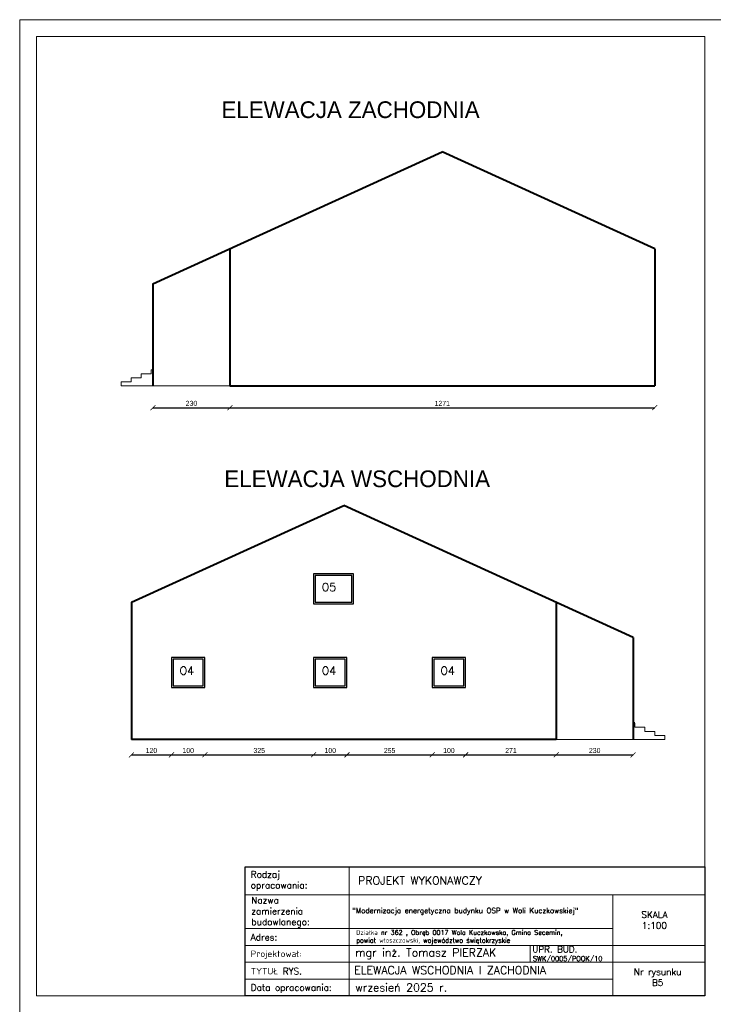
# Model space of a CAD drawing. Header units: millimetres. Extents: x 0 to 152651, y 46550 to 81081.
# Tile 14 of 109: x 123545 to 125620, y 55484 to 58430. Entities that reach past the tile are written whole.
import ezdxf

# ---------------------------------------------------------------- set-up
doc = ezdxf.new("R2010")
doc.units = ezdxf.units.MM
for name, color, linetype, lineweight in [('cienka', 3, 'Continuous', 18), ('gruba', 1, 'Continuous', 40), ('opisy', 4, 'Continuous', 18), ('stolarka', 2, 'Continuous', 50), ('wymiary', 252, 'Continuous', 15), ('średnia', 2, 'Continuous', 25)]:
    doc.layers.add(name, color=color, linetype=linetype, lineweight=lineweight)
doc.styles.add('KASIA', font='romans.shx', dxfattribs={"height": 20})
doc.styles.add('ROMANS1', font='romans.shx', dxfattribs={"height": 15})
doc.styles.get("Standard").update_dxf_attribs({"font": 'GOTHIC.TTF'})
doc.dimstyles.new('secemin', dxfattribs={"dimtxt": 15, "dimasz": 15, "dimexe": 1.25, "dimexo": 0.625, "dimgap": 5, "dimtad": 1, "dimdec": 0, "dimtxsty": 'Standard', "dimblk": 'ARCHTICK', "dimcen": 0, "dimse1": 1, "dimse2": 1, "dimclrt": 256, "dimadec": 0, "dimazin": 0, "dimtfac": 1, "dimtdec": 0, "dimtmove": 0, "dimatfit": 3, "dimfxl": 1, "dimtfillclr": 250, "dimarcsym": 1})

# ---------------------------------------------------------------- blocks, each defined once
blk = doc.blocks.new('_ArchTick')
at = {"color": 0, "linetype": 'ByBlock', "const_width": 0.15}
blk.add_lwpolyline([(-0.5, -0.5), (0.5, 0.5)], dxfattribs=at)
blk = doc.blocks.new('*D1898')
at = {"layer": 'Defpoints', "color": 0, "transparency": 16777216}
for p in [(123944.1, 57334.4), (124174.1, 57334.4), (124174.1, 57269)]:
    blk.add_point(p, dxfattribs=at)
at = {"layer": 'wymiary', "color": 0, "lineweight": -2, "transparency": 16777216}
blk.add_line((123944.1, 57269), (124174.1, 57269), dxfattribs=at)
at = {"layer": 'wymiary', "color": 0, "lineweight": -2, "transparency": 16777216, "xscale": 15, "yscale": 15, "zscale": 15, "rotation": 180}
blk.add_blockref('_ArchTick', (123944.1, 57269), dxfattribs=at)
at = {"layer": 'wymiary', "color": 0, "lineweight": -2, "transparency": 16777216, "xscale": 15, "yscale": 15, "zscale": 15}
blk.add_blockref('_ArchTick', (124174.1, 57269), dxfattribs=at)
at = {"layer": 'wymiary', "transparency": 16777216, "insert": (124059.1, 57281.9), "char_height": 15, "attachment_point": 5}
blk.add_mtext('230', dxfattribs=at)
blk = doc.blocks.new('*D1899')
at = {"layer": 'Defpoints', "color": 0, "transparency": 16777216}
for p in [(124174.1, 57334.4), (125445.1, 57334.4), (125445.1, 57269)]:
    blk.add_point(p, dxfattribs=at)
at = {"layer": 'wymiary', "color": 0, "lineweight": -2, "transparency": 16777216}
blk.add_line((124174.1, 57269), (125445.1, 57269), dxfattribs=at)
at = {"layer": 'wymiary', "color": 0, "lineweight": -2, "transparency": 16777216, "xscale": 15, "yscale": 15, "zscale": 15, "rotation": 180}
blk.add_blockref('_ArchTick', (124174.1, 57269), dxfattribs=at)
at = {"layer": 'wymiary', "color": 0, "lineweight": -2, "transparency": 16777216, "xscale": 15, "yscale": 15, "zscale": 15}
blk.add_blockref('_ArchTick', (125445.1, 57269), dxfattribs=at)
at = {"layer": 'wymiary', "transparency": 16777216, "insert": (124809.6, 57281.9), "char_height": 15, "attachment_point": 5}
blk.add_mtext('1271', dxfattribs=at)
blk = doc.blocks.new('*D1886')
at = {"layer": 'Defpoints', "color": 0, "transparency": 16777216}
for p in [(123999.5, 56431.8), (123879.5, 56276.8), (123999.5, 56230.7)]:
    blk.add_point(p, dxfattribs=at)
at = {"layer": 'wymiary', "color": 0, "lineweight": -2, "transparency": 16777216}
blk.add_line((123879.5, 56230.7), (123999.5, 56230.7), dxfattribs=at)
at = {"layer": 'wymiary', "color": 0, "lineweight": -2, "transparency": 16777216, "xscale": 15, "yscale": 15, "zscale": 15, "rotation": 180}
blk.add_blockref('_ArchTick', (123879.5, 56230.7), dxfattribs=at)
at = {"layer": 'wymiary', "color": 0, "lineweight": -2, "transparency": 16777216, "xscale": 15, "yscale": 15, "zscale": 15}
blk.add_blockref('_ArchTick', (123999.5, 56230.7), dxfattribs=at)
at = {"layer": 'wymiary', "transparency": 16777216, "insert": (123939.5, 56243.6), "char_height": 15, "attachment_point": 5}
blk.add_mtext('120', dxfattribs=at)
blk = doc.blocks.new('*D1893')
at = {"layer": 'Defpoints', "color": 0, "transparency": 16777216}
for p in [(125150.5, 56276.8), (125380.5, 56276.8), (125380.5, 56230.7)]:
    blk.add_point(p, dxfattribs=at)
at = {"layer": 'wymiary', "color": 0, "lineweight": -2, "transparency": 16777216}
blk.add_line((125150.5, 56230.7), (125380.5, 56230.7), dxfattribs=at)
at = {"layer": 'wymiary', "color": 0, "lineweight": -2, "transparency": 16777216, "xscale": 15, "yscale": 15, "zscale": 15, "rotation": 180}
blk.add_blockref('_ArchTick', (125150.5, 56230.7), dxfattribs=at)
at = {"layer": 'wymiary', "color": 0, "lineweight": -2, "transparency": 16777216, "xscale": 15, "yscale": 15, "zscale": 15}
blk.add_blockref('_ArchTick', (125380.5, 56230.7), dxfattribs=at)
at = {"layer": 'wymiary', "transparency": 16777216, "insert": (125265.5, 56243.6), "char_height": 15, "attachment_point": 5}
blk.add_mtext('230', dxfattribs=at)
blk = doc.blocks.new('*D2081')
at = {"layer": 'Defpoints', "color": 0, "transparency": 16777216}
for p in [(123999.5, 56431.8), (124099.5, 56431.8), (124099.5, 56230.7)]:
    blk.add_point(p, dxfattribs=at)
at = {"layer": 'wymiary', "color": 0, "lineweight": -2, "transparency": 16777216}
blk.add_line((123999.5, 56230.7), (124099.5, 56230.7), dxfattribs=at)
at = {"layer": 'wymiary', "color": 0, "lineweight": -2, "transparency": 16777216, "xscale": 15, "yscale": 15, "zscale": 15, "rotation": 180}
blk.add_blockref('_ArchTick', (123999.5, 56230.7), dxfattribs=at)
at = {"layer": 'wymiary', "color": 0, "lineweight": -2, "transparency": 16777216, "xscale": 15, "yscale": 15, "zscale": 15}
blk.add_blockref('_ArchTick', (124099.5, 56230.7), dxfattribs=at)
at = {"layer": 'wymiary', "transparency": 16777216, "insert": (124049.5, 56243.6), "char_height": 15, "attachment_point": 5}
blk.add_mtext('100', dxfattribs=at)
blk = doc.blocks.new('*D2082')
at = {"layer": 'Defpoints', "color": 0, "transparency": 16777216}
for p in [(124099.5, 56431.8), (124424.5, 56431.8), (124424.5, 56230.7)]:
    blk.add_point(p, dxfattribs=at)
at = {"layer": 'wymiary', "color": 0, "lineweight": -2, "transparency": 16777216}
blk.add_line((124099.5, 56230.7), (124424.5, 56230.7), dxfattribs=at)
at = {"layer": 'wymiary', "color": 0, "lineweight": -2, "transparency": 16777216, "xscale": 15, "yscale": 15, "zscale": 15, "rotation": 180}
blk.add_blockref('_ArchTick', (124099.5, 56230.7), dxfattribs=at)
at = {"layer": 'wymiary', "color": 0, "lineweight": -2, "transparency": 16777216, "xscale": 15, "yscale": 15, "zscale": 15}
blk.add_blockref('_ArchTick', (124424.5, 56230.7), dxfattribs=at)
at = {"layer": 'wymiary', "transparency": 16777216, "insert": (124262, 56243.6), "char_height": 15, "attachment_point": 5}
blk.add_mtext('325', dxfattribs=at)
blk = doc.blocks.new('*D2083')
at = {"layer": 'Defpoints', "color": 0, "transparency": 16777216}
for p in [(124424.5, 56431.8), (124524.5, 56431.8), (124524.5, 56230.7)]:
    blk.add_point(p, dxfattribs=at)
at = {"layer": 'wymiary', "color": 0, "lineweight": -2, "transparency": 16777216}
blk.add_line((124424.5, 56230.7), (124524.5, 56230.7), dxfattribs=at)
at = {"layer": 'wymiary', "color": 0, "lineweight": -2, "transparency": 16777216, "xscale": 15, "yscale": 15, "zscale": 15, "rotation": 180}
blk.add_blockref('_ArchTick', (124424.5, 56230.7), dxfattribs=at)
at = {"layer": 'wymiary', "color": 0, "lineweight": -2, "transparency": 16777216, "xscale": 15, "yscale": 15, "zscale": 15}
blk.add_blockref('_ArchTick', (124524.5, 56230.7), dxfattribs=at)
at = {"layer": 'wymiary', "transparency": 16777216, "insert": (124474.5, 56243.6), "char_height": 15, "attachment_point": 5}
blk.add_mtext('100', dxfattribs=at)
blk = doc.blocks.new('*D2084')
at = {"layer": 'Defpoints', "color": 0, "transparency": 16777216}
for p in [(124524.5, 56431.8), (124779.5, 56431.8), (124779.5, 56230.7)]:
    blk.add_point(p, dxfattribs=at)
at = {"layer": 'wymiary', "color": 0, "lineweight": -2, "transparency": 16777216}
blk.add_line((124524.5, 56230.7), (124779.5, 56230.7), dxfattribs=at)
at = {"layer": 'wymiary', "color": 0, "lineweight": -2, "transparency": 16777216, "xscale": 15, "yscale": 15, "zscale": 15, "rotation": 180}
blk.add_blockref('_ArchTick', (124524.5, 56230.7), dxfattribs=at)
at = {"layer": 'wymiary', "color": 0, "lineweight": -2, "transparency": 16777216, "xscale": 15, "yscale": 15, "zscale": 15}
blk.add_blockref('_ArchTick', (124779.5, 56230.7), dxfattribs=at)
at = {"layer": 'wymiary', "transparency": 16777216, "insert": (124652, 56243.6), "char_height": 15, "attachment_point": 5}
blk.add_mtext('255', dxfattribs=at)
blk = doc.blocks.new('*D2085')
at = {"layer": 'Defpoints', "color": 0, "transparency": 16777216}
for p in [(124779.5, 56431.8), (124879.5, 56431.8), (124879.5, 56230.7)]:
    blk.add_point(p, dxfattribs=at)
at = {"layer": 'wymiary', "color": 0, "lineweight": -2, "transparency": 16777216}
blk.add_line((124779.5, 56230.7), (124879.5, 56230.7), dxfattribs=at)
at = {"layer": 'wymiary', "color": 0, "lineweight": -2, "transparency": 16777216, "xscale": 15, "yscale": 15, "zscale": 15, "rotation": 180}
blk.add_blockref('_ArchTick', (124779.5, 56230.7), dxfattribs=at)
at = {"layer": 'wymiary', "color": 0, "lineweight": -2, "transparency": 16777216, "xscale": 15, "yscale": 15, "zscale": 15}
blk.add_blockref('_ArchTick', (124879.5, 56230.7), dxfattribs=at)
at = {"layer": 'wymiary', "transparency": 16777216, "insert": (124829.5, 56243.6), "char_height": 15, "attachment_point": 5}
blk.add_mtext('100', dxfattribs=at)
blk = doc.blocks.new('*D2086')
at = {"layer": 'Defpoints', "color": 0, "transparency": 16777216}
for p in [(124879.5, 56431.8), (125150.5, 56276.8), (125150.5, 56230.7)]:
    blk.add_point(p, dxfattribs=at)
at = {"layer": 'wymiary', "color": 0, "lineweight": -2, "transparency": 16777216}
blk.add_line((124879.5, 56230.7), (125150.5, 56230.7), dxfattribs=at)
at = {"layer": 'wymiary', "color": 0, "lineweight": -2, "transparency": 16777216, "xscale": 15, "yscale": 15, "zscale": 15, "rotation": 180}
blk.add_blockref('_ArchTick', (124879.5, 56230.7), dxfattribs=at)
at = {"layer": 'wymiary', "color": 0, "lineweight": -2, "transparency": 16777216, "xscale": 15, "yscale": 15, "zscale": 15}
blk.add_blockref('_ArchTick', (125150.5, 56230.7), dxfattribs=at)
at = {"layer": 'wymiary', "transparency": 16777216, "insert": (125015, 56243.6), "char_height": 15, "attachment_point": 5}
blk.add_mtext('271', dxfattribs=at)

msp = doc.modelspace()

# ---------------------------------------------------------------- linework, layer by layer
at = {"layer": 'cienka'}
for p, q in [((123545.372, 58429.514), (125645.372, 58429.514)), ((123545.372, 55459.514), (123545.372, 58429.514)), ((123595.372, 58379.514), (125595.372, 58379.514)), ((123595.372, 55509.514), (123595.372, 58379.514)), ((125595.372, 58379.514), (125595.372, 55509.514)), ((123909.126, 57370.577), (123939.126, 57370.647)), ((123909.126, 57370.577), (123909.126, 57358.577)), ((123939.126, 57382.647), (123939.126, 57370.647)), ((123939.126, 57382.647), (123944.095, 57382.647)), ((123849.098, 57346.438), (123879.126, 57346.508)), ((123849.126, 57334.438), (123849.098, 57346.438)), ((123879.126, 57358.508), (123909.126, 57358.577)), ((123879.126, 57358.508), (123879.126, 57346.508)), ((124174.126, 57334.438), (123849.126, 57334.438)), ((125385.465, 56325.04), (125385.465, 56313.04)), ((125415.465, 56312.97), (125385.465, 56313.04)), ((125415.465, 56312.97), (125415.465, 56300.97)), ((125445.465, 56300.9), (125415.465, 56300.97)), ((125445.465, 56300.9), (125445.465, 56288.9)), ((125475.492, 56288.831), (125445.465, 56288.9)), ((125475.465, 56276.831), (125475.492, 56288.831)), ((125150.465, 56276.831), (125475.465, 56276.831)), ((125072.351, 55661.261), (125072.351, 55610.912)), ((125319.372, 55610.28), (125595.372, 55610.28)), ((125595.372, 55509.514), (123595.372, 55509.514))]:
    msp.add_line(p, q, dxfattribs=at)
at = {"layer": 'gruba'}
for p, q in [((123944.098, 57639.468), (124809.626, 58034.438)), ((125445.126, 57744.438), (124809.626, 58034.438)), ((124174.126, 57744.438), (124174.126, 57334.438)), ((125445.126, 57744.438), (125445.126, 57334.438)), ((123944.098, 57639.468), (123944.095, 57334.438)), ((124174.126, 57334.438), (125445.126, 57334.438)), ((123879.465, 56686.831), (124514.965, 56976.831)), ((125380.493, 56581.861), (124514.965, 56976.831)), ((123879.465, 56686.831), (123879.465, 56276.831)), ((125150.465, 56686.831), (125150.465, 56276.831)), ((125380.493, 56581.861), (125380.496, 56276.831)), ((125150.465, 56276.831), (123879.465, 56276.831))]:
    msp.add_line(p, q, dxfattribs=at)
at = {"layer": 'opisy', "linetype": 'Continuous', "lineweight": 0, "flags": 128}
for points in [[(124219.662, 55509.514), (124219.662, 55895.812), (124530.951, 55895.777), (124530.951, 55509.48)], [(125319.372, 55811.812), (125595.372, 55811.812), (125595.372, 55660.629), (125319.372, 55660.629)]]:
    msp.add_lwpolyline(points, close=True, dxfattribs=at)
for points in [[(124219.662, 55895.794), (125595.372, 55895.794), (125595.372, 55811.812), (124219.662, 55811.812)], [(125259.372, 55895.794), (125595.372, 55895.794)], [(124219.662, 55711.029), (125319.372, 55711.029), (125319.372, 55559.88), (124219.662, 55559.88)], [(124219.662, 55660.629), (125319.372, 55660.629), (125319.372, 55610.28), (124219.662, 55610.28)], [(125259.372, 55660.629), (125595.372, 55660.629)], [(124219.662, 55610.28), (125319.372, 55610.28), (125319.372, 55559.897), (124219.662, 55559.897)], [(124255.662, 55559.897), (125319.372, 55559.897), (125319.372, 55509.514), (124255.662, 55509.514)]]:
    msp.add_lwpolyline(points, dxfattribs=at)
at = {"layer": 'opisy', "lineweight": 25}
msp.add_lwpolyline([(124219.662, 55895.794), (125595.372, 55895.794), (125595.372, 55509.514), (124219.662, 55509.514)], close=True, dxfattribs=at)
at = {"layer": 'stolarka'}
msp.add_line((125385.465, 56325.04), (125380.496, 56325.04), dxfattribs=at)
at = {"layer": 'średnia'}
for p, q in [((124424.465, 56771.831), (124424.465, 56681.831)), ((124544.465, 56771.831), (124424.465, 56771.831)), ((124429.465, 56766.831), (124429.465, 56686.831)), ((124539.465, 56766.831), (124429.465, 56766.831)), ((124539.465, 56686.831), (124539.465, 56766.831)), ((124544.465, 56681.831), (124544.465, 56771.831)), ((124424.465, 56681.831), (124544.465, 56681.831)), ((124429.465, 56686.831), (124539.465, 56686.831)), ((123999.465, 56521.831), (123999.465, 56431.831)), ((124099.465, 56521.831), (123999.465, 56521.831)), ((123999.465, 56521.831), (123999.465, 56431.831)), ((124004.465, 56516.831), (124004.465, 56436.831)), ((124094.465, 56516.831), (124004.465, 56516.831)), ((124004.465, 56516.831), (124004.465, 56436.831)), ((124094.465, 56436.831), (124094.465, 56516.831)), ((124099.465, 56431.831), (124099.465, 56521.831)), ((124424.465, 56521.831), (124424.465, 56431.831)), ((124424.465, 56521.831), (124424.465, 56431.831)), ((124524.465, 56521.831), (124424.465, 56521.831)), ((124429.465, 56516.831), (124429.465, 56436.831)), ((124429.465, 56516.831), (124429.465, 56436.831)), ((124519.465, 56516.831), (124429.465, 56516.831)), ((124519.465, 56436.831), (124519.465, 56516.831)), ((124524.465, 56431.831), (124524.465, 56521.831)), ((124779.465, 56521.831), (124779.465, 56431.831)), ((124879.465, 56521.831), (124779.465, 56521.831)), ((124784.465, 56516.831), (124784.465, 56436.831)), ((124874.465, 56516.831), (124784.465, 56516.831)), ((124874.465, 56436.831), (124874.465, 56516.831)), ((124879.465, 56431.831), (124879.465, 56521.831)), ((123999.465, 56431.831), (124099.465, 56431.831)), ((124004.465, 56436.831), (124094.465, 56436.831)), ((124424.465, 56431.831), (124524.465, 56431.831)), ((124429.465, 56436.831), (124519.465, 56436.831)), ((124779.465, 56431.831), (124879.465, 56431.831)), ((124784.465, 56436.831), (124874.465, 56436.831))]:
    msp.add_line(p, q, dxfattribs=at)

# ---------------------------------------------------------------- texts
at = {"layer": 'cienka', "char_height": 24, "width": 724.80663, "attachment_point": 1, "style": 'ROMANS1'}
for s, insert in [('O5', (124448.781, 56744.423)), ('O4', (124023.781, 56494.423)), ('O4', (124448.781, 56494.423)), ('O4', (124803.781, 56494.423))]:
    msp.add_mtext(s, dxfattribs=dict(at, insert=insert))
at = {"layer": 'opisy', "linetype": 'Continuous', "lineweight": 0, "attachment_point": 4, "style": 'KASIA'}
for s, insert, char_height, width in [('\\A1;{\\H0.80952x;Rodzaj opracowania:}', (124236.488, 55853.525), 24, 141.54434), ('\\A1;\\pxql;PROJEKT WYKONAWCZY', (124557.84, 55854.606), 24, 946.31605), ('\\A1;\\pxql;{\\H0.80952x;Nazwa \\Pzamierzenia\\Pbudowlanego:}', (124238.306, 55759.827), 24, 141.54434), ('\\A1;"Modernizacja energetyczna budynku OSP w Woli Kuczkowskiej"', (124540.099, 55762.327), 15.6, 787.57688), ('\\A1;\\pxqc;{\\H0.80952x;SKALA\\P1:100}', (125070.376, 55736.611), 24, 747.85817), ('\\A1;\\pxql;{\\H0.80952x;Adres:}', (124236.488, 55685.132), 24, 141.54434), ('\\A1;Działka nr 362 , Obręb 0017 Wola Kuczkowska, Gmina Secemin, \\Ppowiat włoszczowski, województwo świętokrzyskie', (124552.058, 55685.192), 14, 817.77748), ('\\A1;\\pxql;{\\H0.80952x;Projektował:}', (124236.488, 55632.654), 24, 747.85817), ('\\A1;mgr inż. Tomasz PIERZAK', (124549.33, 55635.345), 24, 747.85817), ('\\A1;UPR. BUD.', (125078.861, 55649.095), 19.2, 598.28653), ('\\A1;SWK/0005/POOK/10', (125080.867, 55618.803), 14.4, 448.7149), ('\\A1;\\pxql;{\\H0.80952x;TYTUŁ RYS.}', (124236.488, 55583.449), 24, 747.85817), ('\\A1;ELEWACJA WSCHODNIA I ZACHODNIA', (124546.054, 55586.68), 24, 747.85817), ('\\A1;\\pxqc;{\\H0.80952x;Nr rysunku\\PB5}', (125080.003, 55565.594), 24, 747.85817), ('\\A1;wrzesień 2025 r.', (124549.33, 55534.735), 24, 747.85817), ('\\A1;\\pxql;{\\H0.80952x;Data opracowania:}', (124236.488, 55531.411), 24, 747.85817)]:
    msp.add_mtext(s, dxfattribs=dict(at, insert=insert, char_height=char_height, width=width))
at = {"layer": 'wymiary', "char_height": 50, "attachment_point": 1}
for s, insert in [('ELEWACJA ZACHODNIA', (124148.642, 58185.334)), ('ELEWACJA WSCHODNIA', (124157.541, 57081.374))]:
    msp.add_mtext_dynamic_manual_height_columns(s, width=34927.93878, gutter_width=250, heights=[0], dxfattribs=dict(at, insert=insert))

# ---------------------------------------------------------------- dimensions: what is measured, and where the dimension line sits
at = {"layer": 'wymiary'}
for base, p1, p2, picture, middle in [((124174.126, 57268.975), (123944.095, 57334.438), (124174.126, 57334.438), '*D1898', (124059.11, 57281.853)), ((123999.465, 56230.685), (123879.465, 56276.831), (123999.465, 56431.831), '*D1886', (123939.465, 56243.562)), ((124099.465, 56230.685), (123999.465, 56431.831), (124099.465, 56431.831), '*D2081', (124049.465, 56243.562))]:
    dim = msp.add_linear_dim(base=base, p1=p1, p2=p2, dimstyle='secemin', dxfattribs=at)
    dim.commit()
    dim.dimension.update_dxf_attribs({"geometry": picture, "text_midpoint": middle})
for base, p1, p2, picture, middle in [((125445.126, 57268.975), (124174.126, 57334.438), (125445.126, 57334.438), '*D1899', (124809.626, 57281.853)), ((124424.465, 56230.685), (124099.465, 56431.831), (124424.465, 56431.831), '*D2082', (124261.965, 56243.562)), ((124524.465, 56230.685), (124424.465, 56431.831), (124524.465, 56431.831), '*D2083', (124474.465, 56243.562)), ((124779.465, 56230.685), (124524.465, 56431.831), (124779.465, 56431.831), '*D2084', (124651.965, 56243.562)), ((124879.465, 56230.685), (124779.465, 56431.831), (124879.465, 56431.831), '*D2085', (124829.465, 56243.562)), ((125150.465, 56230.685), (124879.465, 56431.831), (125150.465, 56276.831), '*D2086', (125014.965, 56243.562)), ((125380.496, 56230.685), (125150.465, 56276.831), (125380.496, 56276.831), '*D1893', (125265.48, 56243.562))]:
    dim = msp.add_linear_dim(base=base, p1=p1, p2=p2, dimstyle='secemin', override={"dimtmove": 1}, dxfattribs=at)
    dim.commit()
    dim.dimension.update_dxf_attribs({"geometry": picture, "text_midpoint": middle})

doc.saveas('drawing.dxf')
